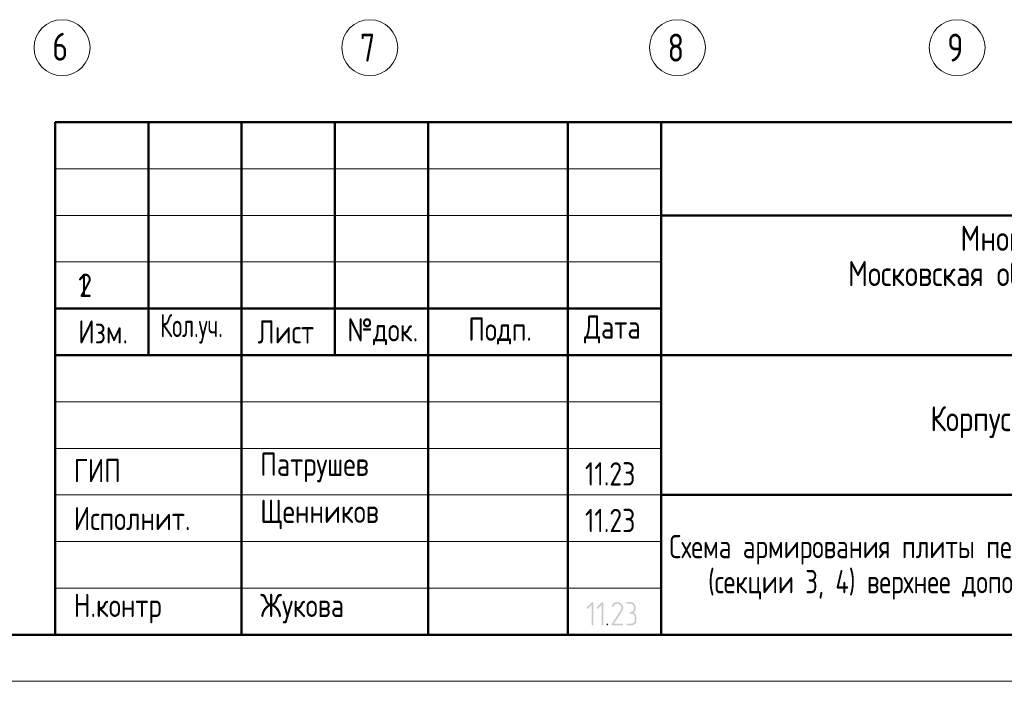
# Model space of a CAD drawing. Header units: millimetres. Extents: x 0 to 43617, y 0 to 59400.
# Tile 9 of 29: x 22619 to 33180, y 0 to 7100. Entities that reach past the tile are written whole.
import ezdxf

# ---------------------------------------------------------------- set-up
doc = ezdxf.new("R2010")
doc.units = ezdxf.units.MM
doc.linetypes.add('______5', pattern=[1100, 800, -100, 100, -100])
doc.layers.add('Standard', color=7, linetype='Continuous', lineweight=25)
doc.layers.add('Оси', color=40, linetype='______5', lineweight=18)
doc.styles.add('GOST 2.304-81', font='txt')
doc.styles.add('ISOCPEUR', font='txt')

msp = doc.modelspace()

# ---------------------------------------------------------------- hatches: boundary and pattern name
at = {"layer": 'Standard', "linetype": 'Continuous', "lineweight": 25, "transparency": 33554687}
for points in [[(28772, 610), (28772, 609), (28772, 608), (28772, 607), (28771, 606), (28771, 605), (28771, 605), (28770, 604), (28769, 603), (28768, 602), (28767, 602), (28765, 601), (28763, 601), (28763, 601), (28762, 601), (28761, 602), (28761, 602), (28760, 602), (28759, 602), (28758, 603), (28757, 603), (28756, 604), (28756, 605), (28755, 605), (28755, 606), (28755, 607), (28754, 608), (28754, 609), (28754, 610), (28754, 820), (28716, 782), (28715, 780), (28713, 780), (28712, 779), (28710, 779), (28708, 779), (28707, 780), (28705, 780), (28704, 782), (28702, 783), (28702, 785), (28701, 786), (28701, 788), (28701, 788), (28701, 789), (28701, 790), (28702, 790), (28702, 791), (28702, 792), (28703, 793), (28704, 794), (28757, 848), (28758, 849), (28760, 849), (28761, 850), (28763, 850), (28765, 850), (28766, 849), (28768, 849), (28769, 848), (28770, 847), (28770, 846), (28771, 846), (28771, 845), (28772, 844), (28772, 843), (28772, 842), (28772, 841)], [(28878, 610), (28878, 609), (28878, 608), (28878, 607), (28878, 606), (28878, 605), (28877, 605), (28877, 604), (28876, 603), (28875, 602), (28873, 602), (28872, 601), (28870, 601), (28869, 601), (28869, 601), (28868, 602), (28867, 602), (28866, 602), (28865, 602), (28865, 603), (28863, 603), (28863, 604), (28862, 605), (28862, 605), (28861, 606), (28861, 607), (28861, 608), (28861, 609), (28861, 610), (28861, 820), (28823, 782), (28821, 780), (28820, 780), (28818, 779), (28817, 779), (28815, 779), (28813, 780), (28812, 780), (28810, 782), (28809, 783), (28808, 785), (28808, 786), (28808, 788), (28808, 788), (28808, 789), (28808, 790), (28808, 790), (28809, 791), (28809, 792), (28810, 793), (28810, 794), (28863, 848), (28865, 849), (28866, 849), (28868, 850), (28869, 850), (28871, 850), (28873, 849), (28874, 849), (28876, 848), (28876, 847), (28877, 846), (28877, 846), (28878, 845), (28878, 844), (28878, 843), (28878, 842), (28878, 841)], [(29082, 601), (28976, 601), (28975, 601), (28973, 602), (28971, 603), (28970, 604), (28969, 606), (28968, 607), (28967, 609), (28967, 611), (28967, 612), (28968, 613), (28968, 614), (28969, 615), (29066, 763), (29070, 770), (29073, 776), (29074, 779), (29074, 782), (29075, 786), (29075, 789), (29075, 791), (29075, 793), (29074, 795), (29074, 798), (29073, 800), (29073, 802), (29072, 804), (29071, 806), (29070, 807), (29069, 809), (29068, 811), (29067, 813), (29065, 814), (29064, 816), (29062, 818), (29060, 819), (29059, 821), (29057, 822), (29055, 823), (29053, 824), (29051, 826), (29049, 827), (29047, 828), (29045, 828), (29043, 829), (29041, 830), (29039, 831), (29036, 831), (29034, 831), (29032, 832), (29030, 832), (29028, 832), (29024, 832), (29021, 831), (29018, 831), (29016, 830), (29013, 829), (29010, 828), (29007, 827), (29005, 825), (29002, 823), (29000, 821), (28997, 819), (28995, 816), (28993, 813), (28991, 809), (28989, 806), (28988, 802), (28987, 800), (28986, 799), (28985, 798), (28984, 798), (28984, 797), (28982, 797), (28981, 796), (28980, 796), (28978, 796), (28976, 797), (28974, 797), (28973, 798), (28972, 799), (28972, 800), (28971, 800), (28971, 801), (28971, 802), (28970, 803), (28970, 804), (28970, 805), (28971, 808), (28972, 811), (28973, 813), (28974, 816), (28975, 818), (28976, 820), (28978, 823), (28979, 825), (28980, 827), (28982, 829), (28983, 831), (28985, 832), (28987, 834), (28988, 836), (28990, 837), (28992, 839), (28994, 840), (28998, 843), (29001, 845), (29005, 846), (29009, 848), (29013, 849), (29018, 849), (29022, 850), (29027, 850), (29030, 850), (29033, 850), (29036, 849), (29039, 849), (29042, 848), (29045, 848), (29048, 847), (29051, 846), (29054, 845), (29056, 843), (29059, 842), (29062, 840), (29064, 839), (29067, 837), (29070, 835), (29072, 833), (29075, 830), (29077, 828), (29079, 826), (29081, 823), (29083, 820), (29085, 818), (29087, 815), (29088, 813), (29089, 810), (29090, 807), (29091, 804), (29092, 801), (29092, 798), (29093, 795), (29093, 792), (29093, 789), (29093, 784), (29092, 780), (29092, 776), (29090, 772), (29090, 770), (29089, 767), (29088, 765), (29087, 763), (29086, 760), (29084, 758), (29083, 755), (29081, 753), (28993, 619), (29082, 619), (29084, 619), (29086, 618), (29087, 618), (29088, 616), (29090, 615), (29091, 613), (29091, 612), (29091, 610), (29091, 609), (29091, 607), (29090, 606), (29089, 604), (29088, 603), (29088, 603), (29087, 602), (29086, 602), (29085, 602), (29084, 601), (29083, 601)], [(29205, 737), (29208, 736), (29211, 734), (29214, 732), (29216, 730), (29219, 727), (29221, 724), (29223, 722), (29225, 718), (29227, 715), (29229, 712), (29230, 708), (29232, 705), (29233, 701), (29233, 697), (29234, 694), (29234, 690), (29234, 655), (29234, 652), (29233, 649), (29233, 646), (29233, 644), (29232, 641), (29231, 639), (29231, 636), (29230, 634), (29229, 632), (29228, 629), (29226, 627), (29225, 625), (29223, 623), (29222, 621), (29220, 619), (29218, 617), (29216, 615), (29214, 613), (29212, 611), (29210, 610), (29208, 609), (29205, 607), (29203, 606), (29201, 605), (29198, 604), (29196, 603), (29194, 603), (29191, 602), (29188, 602), (29186, 602), (29183, 601), (29180, 601), (29136, 601), (29134, 601), (29132, 602), (29131, 603), (29129, 604), (29128, 605), (29128, 607), (29127, 608), (29127, 610), (29127, 611), (29128, 613), (29128, 614), (29129, 616), (29130, 616), (29130, 617), (29131, 618), (29132, 618), (29133, 619), (29134, 619), (29135, 619), (29136, 619), (29180, 619), (29184, 619), (29188, 620), (29191, 620), (29194, 622), (29197, 623), (29200, 625), (29203, 627), (29206, 629), (29208, 632), (29210, 635), (29212, 638), (29213, 641), (29215, 644), (29215, 647), (29216, 651), (29216, 655), (29216, 690), (29216, 694), (29215, 697), (29215, 701), (29213, 704), (29212, 707), (29210, 710), (29208, 713), (29206, 715), (29203, 718), (29200, 720), (29197, 722), (29194, 723), (29191, 724), (29188, 725), (29184, 726), (29180, 726), (29171, 726), (29169, 726), (29168, 726), (29166, 727), (29165, 728), (29164, 730), (29163, 731), (29163, 733), (29163, 735), (29163, 736), (29163, 737), (29164, 738), (29165, 740), (29165, 741), (29166, 742), (29167, 742), (29167, 743), (29168, 743), (29169, 743), (29170, 743), (29171, 743), (29175, 743), (29179, 744), (29182, 745), (29185, 746), (29188, 747), (29191, 749), (29194, 751), (29197, 754), (29199, 756), (29201, 759), (29203, 762), (29204, 765), (29206, 768), (29206, 772), (29207, 775), (29207, 779), (29207, 797), (29207, 800), (29206, 804), (29206, 807), (29204, 810), (29203, 814), (29201, 816), (29199, 819), (29197, 822), (29194, 824), (29191, 826), (29188, 828), (29185, 830), (29182, 831), (29179, 832), (29175, 832), (29171, 832), (29136, 832), (29134, 832), (29132, 833), (29131, 834), (29129, 835), (29128, 836), (29128, 838), (29127, 839), (29127, 841), (29127, 842), (29128, 844), (29128, 845), (29129, 847), (29130, 847), (29130, 848), (29131, 849), (29132, 849), (29133, 850), (29134, 850), (29135, 850), (29136, 850), (29171, 850), (29174, 850), (29177, 850), (29180, 849), (29182, 849), (29185, 849), (29187, 848), (29190, 847), (29192, 846), (29194, 845), (29197, 844), (29199, 843), (29201, 841), (29203, 840), (29205, 838), (29207, 836), (29209, 835), (29211, 833), (29213, 831), (29214, 829), (29216, 826), (29217, 824), (29219, 822), (29220, 820), (29221, 817), (29222, 815), (29222, 813), (29223, 810), (29224, 807), (29224, 805), (29224, 802), (29225, 800), (29225, 797), (29225, 779), (29225, 773), (29225, 772), (29225, 771), (29225, 770), (29224, 770), (29224, 768), (29224, 767), (29223, 767), (29223, 766), (29223, 764), (29222, 761), (29221, 759), (29220, 756), (29218, 753), (29217, 751), (29215, 749), (29214, 746), (29212, 744), (29210, 742), (29208, 740)], [(28923, 619), (28924, 619), (28926, 618), (28927, 618), (28929, 616), (28930, 615), (28931, 613), (28932, 612), (28932, 610), (28932, 609), (28931, 607), (28930, 606), (28929, 604), (28929, 603), (28928, 603), (28927, 602), (28927, 602), (28926, 602), (28925, 601), (28924, 601), (28923, 601), (28921, 601), (28919, 602), (28917, 603), (28916, 604), (28915, 605), (28914, 607), (28914, 608), (28914, 610), (28914, 611), (28914, 613), (28915, 614), (28916, 616), (28917, 616), (28917, 617), (28918, 618), (28919, 618), (28920, 619), (28921, 619), (28922, 619)]]:
    msp.add_hatch(color=7, dxfattribs=at).paths.add_polyline_path(points, flags=16)

# ---------------------------------------------------------------- linework, layer by layer
at = {"layer": 'Standard', "color": 7, "linetype": 'Continuous', "lineweight": 50, "transparency": 33554687}
for p, q in [((23000, 500), (23000, 6000)), ((23000, 6000), (41500, 6000)), ((24000, 3500), (24000, 6000)), ((25000, 500), (25000, 6000)), ((26000, 3500), (26000, 6000)), ((27000, 500), (27000, 6000)), ((28500, 500), (28500, 6000)), ((29500, 500), (29500, 6000)), ((29500, 5000), (41500, 5000)), ((23000, 4000), (29500, 4000)), ((23000, 4000), (29500, 4000)), ((23000, 3500), (29500, 3500)), ((23000, 3500), (29500, 3500)), ((29500, 3500), (41500, 3500)), ((29500, 2000), (41500, 2000))]:
    msp.add_line(p, q, dxfattribs=at)
at = {"layer": 'Standard', "color": 7, "linetype": 'Continuous', "lineweight": 13, "transparency": 33554687}
for p, q in [((23000, 5500), (29500, 5500)), ((23000, 5000), (29500, 5000)), ((23000, 4500), (29500, 4500)), ((23000, 3000), (29500, 3000)), ((23000, 2500), (29500, 2500)), ((23000, 2500), (29500, 2500)), ((23000, 2000), (29500, 2000)), ((23000, 2000), (29500, 2000)), ((23000, 1500), (29500, 1500)), ((23000, 1000), (29500, 1000))]:
    msp.add_line(p, q, dxfattribs=at)
at = {"layer": 'Standard', "color": 7, "linetype": 'Continuous', "lineweight": 25, "transparency": 33554687}
msp.add_line((23000, 500), (41500, 500), dxfattribs=at)
msp.add_line((23000, 500), (41500, 500), dxfattribs=at)
msp.add_line((23000, 500), (41500, 500), dxfattribs=at)
at = {"layer": 'Standard', "color": 7, "linetype": 'Continuous', "lineweight": 13, "transparency": 33554687}
msp.add_lwpolyline([(0, 0), (42000, 0), (42000, 59400), (0, 59400), (0, 0)], close=True, dxfattribs=at)
at = {"layer": 'Standard', "color": 7, "linetype": 'Continuous', "lineweight": 18, "transparency": 33554687}
msp.add_lwpolyline([(42000, 59400), (0, 59400), (0, 0), (42000, 0), (42000, 59400)], dxfattribs=at)
at = {"layer": 'Standard', "color": 7, "linetype": 'Continuous', "lineweight": 13, "transparency": 33554687}
msp.add_lwpolyline([(42000, 59400), (0, 59400), (0, 0), (42000, 0), (42000, 59400)], dxfattribs=at)
at = {"layer": 'Standard', "color": 7, "linetype": 'Continuous', "lineweight": 50, "transparency": 33554687}
msp.add_lwpolyline([(2000, 58900), (41500, 58900), (41500, 500), (2000, 500), (2000, 58900)], close=True, dxfattribs=at)
at = {"layer": 'Standard', "color": 7, "linetype": 'Continuous', "lineweight": 25, "transparency": 33554687}
msp.add_lwpolyline([(41500, 6000), (23000, 6000), (23000, 500), (41500, 500), (41500, 6000)], dxfattribs=at)
at = {"layer": 'Оси', "color": 7, "linetype": 'Continuous', "lineweight": 13, "transparency": 33554687}
for centre in [(23074, 6800), (26374, 6800), (29674, 6800), (32674, 6800)]:
    msp.add_circle(centre, 300, dxfattribs=at)

# ---------------------------------------------------------------- texts
at = {"layer": 'Standard', "color": 7, "linetype": 'Continuous', "lineweight": 25, "transparency": 33554687, "style": 'GOST 2.304-81'}
for s, insert, char_height, width, attachment_point in [('Многоквартирный\\~жилой\\~дом\\~по\\~адресу:\\~', (32710, 4545), 270, 5717.08, 7), ('Московская\\~область,\\~городской\\~округ\\~Звенигород,\\~район\\~', (31504, 4167), 270, 8136.21, 7), ('1', (23248, 4125), 250, 231.56, 7), ('\\A1;{\\fGOST 2.304-81|i0|b0;\\H250.000000;\\W1.000000;\\C7;2}\\P', (23327, 4375), 250, 283.33, 2), ('Изм.', (23248, 3625), 250, 631.15, 7), ('Лист', (25171, 3625), 250, 782.23, 7), ('№док.', (26135, 3607), 250, 853.39, 7), ('Подп.', (27431, 3614), 250, 764.53, 7), ('Дата', (28673, 3625), 250, 782.23, 7), ('\\W0.83;Кол.уч.', (24127, 3625), 250, 799.96, 7), ('Корпус\\~2', (32388, 2610), 270, 1362.88, 7), ('ГИП', (23200, 2137), 250, 586.81, 7), ('Патрушев', (25200, 2137), 250, 1386.36, 7), ('11.23', (28683, 2101), 250, 693.37, 7), ('Исполнит.', (23200, 1622), 250, 1386.36, 7), ('Щенников', (25200, 1631), 250, 1333.08, 7), ('11.23', (28683, 1601), 250, 693.37, 7), ('Жукова', (25200, 622), 250, 1031.11, 7), ('Н.контр', (23200, 622), 250, 1102.09, 7)]:
    msp.add_mtext(s, dxfattribs=dict(at, insert=insert, char_height=char_height, width=width, attachment_point=attachment_point))
at = {"layer": 'Standard', "color": 7, "linetype": 'Continuous', "lineweight": 13, "transparency": 33554687, "insert": (3000, 2467), "char_height": 250, "width": 20566.88, "attachment_point": 1, "line_spacing_factor": 0.903614}
msp.add_mtext('\\A1;{\\fGOST 2.304-81|i0|b0;\\H250.000000;\\W1.000000;\\C7;1. Общие указания см. листы КЖ5.2-1. Ведомость расхода стали см. лист КЖ5.2-37.}\\P{\\fGOST 2.304-81|i0|b0;\\H250.000000;\\W1.000000;\\C7;2. Спецификацию элементов, ведомость деталей см. листы КЖ5.2-36...37.}\\P{\\fGOST 2.304-81|i0|b0;\\H250.000000;\\W1.000000;\\C7;3. Сечения по плите перекрытия см. лист КЖ5.2-45. Детали плана см. лист КЖ5.2-46...47.}\\P{\\fGOST 2.304-81|i0|b0;\\H250.000000;\\W1.000000;\\C7;4. В местах попадания отверстий в зону дополнительного армирования, стержни арматуры раздвинуть либо отогнцть по месту.}\\P', dxfattribs=at)
at = {"layer": 'Standard', "color": 7, "linetype": 'Continuous', "lineweight": 25, "transparency": 33554687, "insert": (33000, 1571), "char_height": 250, "width": 8254.17, "attachment_point": 2, "line_spacing_factor": 0.903614}
msp.add_mtext('\\A1;{\\fGOST 2.304-81|i0|b0;\\H250.000000;\\W0.952381;\\C7;Схема армирования плиты перекрытия типового этажа}\\P{\\fGOST 2.304-81|i0|b0;\\H250.000000;\\W0.952381;\\C7;(секции 3, 4) верхнее дополнительное (по оси Х)}\\P', dxfattribs=at)
at = {"layer": 'Оси', "color": 7, "linetype": 'Continuous', "lineweight": 25, "transparency": 33554687, "char_height": 300, "width": 326.41, "attachment_point": 7, "style": 'ISOCPEUR'}
for s, insert in [('\\W0.78;6', (22969, 6660)), ('\\W0.78;7', (26269, 6650)), ('\\W0.78;8', (29569, 6650)), ('\\W0.78;9', (32569, 6650))]:
    msp.add_mtext(s, dxfattribs=dict(at, insert=insert))

doc.saveas('drawing.dxf')
